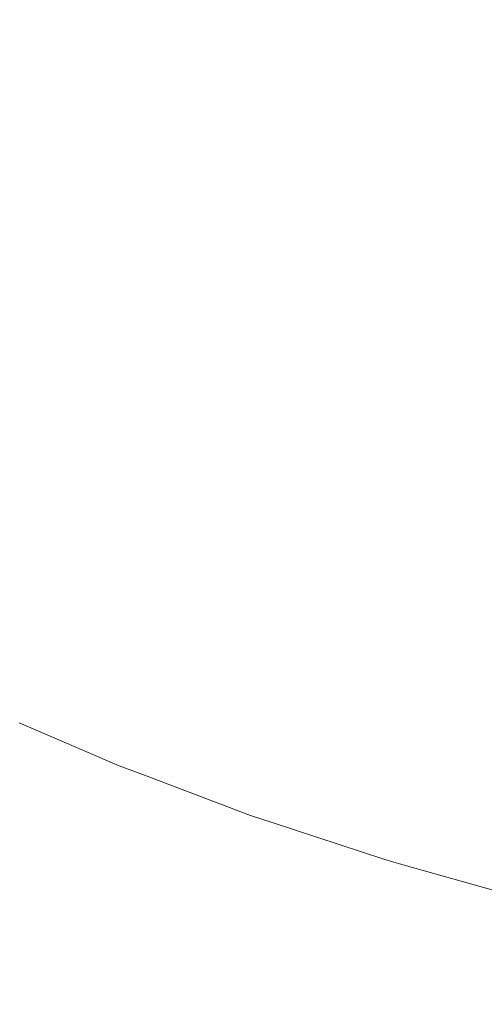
# Model space of a CAD drawing. Header units: centimetres. Extents: x -26 to 27.3, y -25.3 to -23.5.
# Tile 72 of 200: x -7.9712 to -7.9431, y -24.9599 to -24.9004. Entities that reach past the tile are written whole.
import ezdxf

# ---------------------------------------------------------------- set-up
doc = ezdxf.new("R2010")
doc.units = ezdxf.units.CM
doc.header["$LTSCALE"] = 2.54
doc.layers.add('Lucido design-1', color=7, linetype='Continuous')

# ---------------------------------------------------------------- blocks, each defined once
blk = doc.blocks.new('Gruppo-4-1')
at = {"color": 7, "linetype": 'Continuous', "lineweight": 9}
blk.add_3dface([(-25.890647, -23.559888, -349.282667), (-25.890647, -25.159888, -349.282667), (27.209353, -25.159888, -349.282667), (27.209353, -23.559888, -349.282667)], dxfattribs=at)
for points, invisible_edges in [([(-7.969589, -24.901201, -349.704102), (-7.975515, -24.897723, -349.704102), (-7.973775, -24.894896, -349.701598), (-7.96797, -24.898302, -349.701598)], 15), ([(-7.954542, -24.901241, -349.699231), (-7.960484, -24.898402, -349.699231), (-7.958898, -24.895256, -349.697008), (-7.953091, -24.898031, -349.697008)], 15), ([(-7.947172, -24.900556, -349.697008), (-7.953091, -24.898031, -349.697008), (-7.951602, -24.894736, -349.694931), (-7.945824, -24.897201, -349.694931)], 15), ([(-7.962026, -24.901459, -349.701598), (-7.96797, -24.898302, -349.701598), (-7.9663, -24.895313, -349.699231), (-7.960484, -24.898402, -349.699231)], 15), ([(-7.941151, -24.902829, -349.697008), (-7.947172, -24.900556, -349.697008), (-7.945824, -24.897201, -349.694931), (-7.939947, -24.899419, -349.694931)], 15), ([(-7.971155, -24.904003, -349.70674), (-7.977198, -24.900456, -349.70674), (-7.975515, -24.897723, -349.704102), (-7.969589, -24.901201, -349.704102)], 15), ([(-7.948486, -24.903825, -349.699231), (-7.954542, -24.901241, -349.699231), (-7.953091, -24.898031, -349.697008), (-7.947172, -24.900556, -349.697008)], 15), ([(-7.96352, -24.904424, -349.704102), (-7.969589, -24.901201, -349.704102), (-7.96797, -24.898302, -349.701598), (-7.962026, -24.901459, -349.701598)], 15), ([(-7.955953, -24.904361, -349.701598), (-7.962026, -24.901459, -349.701598), (-7.960484, -24.898402, -349.699231), (-7.954542, -24.901241, -349.699231)], 15), ([(-7.972664, -24.906705, -349.709506), (-7.978821, -24.903092, -349.709506), (-7.977198, -24.900456, -349.70674), (-7.971155, -24.904003, -349.70674)], 15), ([(-7.942325, -24.90615, -349.699231), (-7.948486, -24.903825, -349.699231), (-7.947172, -24.900556, -349.697008), (-7.941151, -24.902829, -349.697008)], 15), ([(-7.964966, -24.90729, -349.70674), (-7.971155, -24.904003, -349.70674), (-7.969589, -24.901201, -349.704102), (-7.96352, -24.904424, -349.704102)], 15), ([(-7.95732, -24.907386, -349.704102), (-7.96352, -24.904424, -349.704102), (-7.962026, -24.901459, -349.701598), (-7.955953, -24.904361, -349.701598)], 15), ([(-7.949762, -24.907002, -349.701598), (-7.955953, -24.904361, -349.701598), (-7.954542, -24.901241, -349.699231), (-7.948486, -24.903825, -349.699231)], 15), ([(-7.966359, -24.910054, -349.709506), (-7.972664, -24.906705, -349.709506), (-7.971155, -24.904003, -349.70674), (-7.964966, -24.90729, -349.70674)], 15), ([(-7.943465, -24.909379, -349.701598), (-7.949762, -24.907002, -349.701598), (-7.948486, -24.903825, -349.699231), (-7.942325, -24.90615, -349.699231)], 15), ([(-7.958643, -24.910312, -349.70674), (-7.964966, -24.90729, -349.70674), (-7.96352, -24.904424, -349.704102), (-7.95732, -24.907386, -349.704102)], 15), ([(-7.951, -24.910083, -349.704102), (-7.95732, -24.907386, -349.704102), (-7.955953, -24.904361, -349.701598), (-7.949762, -24.907002, -349.701598)], 15), ([(-7.937073, -24.911486, -349.701598), (-7.943465, -24.909379, -349.701598), (-7.942325, -24.90615, -349.699231), (-7.936071, -24.908212, -349.699231)], 15), ([(-7.967502, -24.91232, -349.711956), (-7.973902, -24.908921, -349.711956), (-7.972664, -24.906705, -349.709506), (-7.966359, -24.910054, -349.709506)], 15), ([(-7.944571, -24.912509, -349.704102), (-7.951, -24.910083, -349.704102), (-7.949762, -24.907002, -349.701598), (-7.943465, -24.909379, -349.701598)], 15), ([(-7.959918, -24.913132, -349.709506), (-7.966359, -24.910054, -349.709506), (-7.964966, -24.90729, -349.70674), (-7.958643, -24.910312, -349.70674)], 15), ([(-7.952197, -24.913062, -349.70674), (-7.958643, -24.910312, -349.70674), (-7.95732, -24.907386, -349.704102), (-7.951, -24.910083, -349.704102)], 15), ([(-7.968793, -24.914882, -349.714947), (-7.975301, -24.911426, -349.714947), (-7.973902, -24.908921, -349.711956), (-7.967502, -24.91232, -349.711956)], 15), ([(-7.938045, -24.91466, -349.704102), (-7.944571, -24.912509, -349.704102), (-7.943465, -24.909379, -349.701598), (-7.937073, -24.911486, -349.701598)], 15), ([(-7.960963, -24.915444, -349.711956), (-7.967502, -24.91232, -349.711956), (-7.966359, -24.910054, -349.709506), (-7.959918, -24.913132, -349.709506)], 15), ([(-7.945641, -24.915536, -349.70674), (-7.952197, -24.913062, -349.70674), (-7.951, -24.910083, -349.704102), (-7.944571, -24.912509, -349.704102)], 15), ([(-7.953351, -24.915934, -349.709506), (-7.959918, -24.913132, -349.709506), (-7.958643, -24.910312, -349.70674), (-7.952197, -24.913062, -349.70674)], 15), ([(-7.970027, -24.917329, -349.718051), (-7.976638, -24.913818, -349.718051), (-7.975301, -24.911426, -349.714947), (-7.968793, -24.914882, -349.714947)], 15), ([(-7.962145, -24.918059, -349.714947), (-7.968793, -24.914882, -349.714947), (-7.967502, -24.91232, -349.711956), (-7.960963, -24.915444, -349.711956)], 15), ([(-7.938986, -24.91773, -349.70674), (-7.945641, -24.915536, -349.70674), (-7.944571, -24.912509, -349.704102), (-7.938045, -24.91466, -349.704102)], 15), ([(-7.946672, -24.918454, -349.709506), (-7.953351, -24.915934, -349.709506), (-7.952197, -24.913062, -349.70674), (-7.945641, -24.915536, -349.70674)], 15), ([(-7.954298, -24.918289, -349.711956), (-7.960963, -24.915444, -349.711956), (-7.959918, -24.913132, -349.709506), (-7.953351, -24.915934, -349.709506)], 15), ([(-7.971201, -24.919658, -349.721263), (-7.977909, -24.916095, -349.721263), (-7.976638, -24.913818, -349.718051), (-7.970027, -24.917329, -349.718051)], 15), ([(-7.963274, -24.920556, -349.718051), (-7.970027, -24.917329, -349.718051), (-7.968793, -24.914882, -349.714947), (-7.962145, -24.918059, -349.714947)], 15), ([(-7.955367, -24.920951, -349.714947), (-7.962145, -24.918059, -349.714947), (-7.960963, -24.915444, -349.711956), (-7.954298, -24.918289, -349.711956)], 15), ([(-7.972313, -24.921863, -349.724578), (-7.979114, -24.918252, -349.724578), (-7.977909, -24.916095, -349.721263), (-7.971201, -24.919658, -349.721263)], 15), ([(-7.947518, -24.920847, -349.711956), (-7.954298, -24.918289, -349.711956), (-7.953351, -24.915934, -349.709506), (-7.946672, -24.918454, -349.709506)], 15), ([(-7.939892, -24.920689, -349.709506), (-7.946672, -24.918454, -349.709506), (-7.945641, -24.915536, -349.70674), (-7.938986, -24.91773, -349.70674)], 15), ([(-7.964348, -24.922932, -349.721263), (-7.971201, -24.919658, -349.721263), (-7.970027, -24.917329, -349.718051), (-7.963274, -24.920556, -349.718051)], 15), ([(-7.956389, -24.923494, -349.718051), (-7.963274, -24.920556, -349.718051), (-7.962145, -24.918059, -349.714947), (-7.955367, -24.920951, -349.714947)], 15), ([(-7.948473, -24.923552, -349.714947), (-7.955367, -24.920951, -349.714947), (-7.954298, -24.918289, -349.711956), (-7.947518, -24.920847, -349.711956)], 15), ([(-7.940635, -24.923116, -349.711956), (-7.947518, -24.920847, -349.711956), (-7.946672, -24.918454, -349.709506), (-7.939892, -24.920689, -349.709506)], 15), ([(-7.965365, -24.925184, -349.724578), (-7.972313, -24.921863, -349.724578), (-7.971201, -24.919658, -349.721263), (-7.964348, -24.922932, -349.721263)], 15), ([(-7.957362, -24.925913, -349.721263), (-7.964348, -24.922932, -349.721263), (-7.963274, -24.920556, -349.718051), (-7.956389, -24.923494, -349.718051)], 15), ([(-7.941475, -24.925859, -349.714947), (-7.948473, -24.923552, -349.714947), (-7.947518, -24.920847, -349.711956), (-7.940635, -24.923116, -349.711956)], 15), ([(-7.949386, -24.926137, -349.718051), (-7.956389, -24.923494, -349.718051), (-7.955367, -24.920951, -349.714947), (-7.948473, -24.923552, -349.714947)], 15), ([(-7.966325, -24.927306, -349.727989), (-7.973362, -24.923943, -349.727989), (-7.972313, -24.921863, -349.724578), (-7.965365, -24.925184, -349.724578)], 15), ([(-7.958283, -24.928206, -349.724578), (-7.965365, -24.925184, -349.724578), (-7.964348, -24.922932, -349.721263), (-7.957362, -24.925913, -349.721263)], 15), ([(-7.950255, -24.928595, -349.721263), (-7.957362, -24.925913, -349.721263), (-7.956389, -24.923494, -349.718051), (-7.949386, -24.926137, -349.718051)], 15), ([(-7.942278, -24.92848, -349.718051), (-7.949386, -24.926137, -349.718051), (-7.948473, -24.923552, -349.714947), (-7.941475, -24.925859, -349.714947)], 15), ([(-7.967225, -24.929297, -349.731491), (-7.974346, -24.925894, -349.731491), (-7.973362, -24.923943, -349.727989), (-7.966325, -24.927306, -349.727989)], 15), ([(-7.959151, -24.930367, -349.727989), (-7.966325, -24.927306, -349.727989), (-7.965365, -24.925184, -349.724578), (-7.958283, -24.928206, -349.724578)], 15), ([(-7.968064, -24.931153, -349.735076), (-7.975263, -24.927713, -349.735076), (-7.974346, -24.925894, -349.731491), (-7.967225, -24.929297, -349.731491)], 15), ([(-7.951078, -24.930925, -349.724578), (-7.958283, -24.928206, -349.724578), (-7.957362, -24.925913, -349.721263), (-7.950255, -24.928595, -349.721263)], 15), ([(-7.943041, -24.930973, -349.721263), (-7.950255, -24.928595, -349.721263), (-7.949386, -24.926137, -349.718051), (-7.942278, -24.92848, -349.718051)], 15), ([(-7.959966, -24.932394, -349.731491), (-7.967225, -24.929297, -349.731491), (-7.966325, -24.927306, -349.727989), (-7.959151, -24.930367, -349.727989)], 15), ([(-7.96884, -24.932871, -349.738739), (-7.976111, -24.929397, -349.738739), (-7.975263, -24.927713, -349.735076), (-7.968064, -24.931153, -349.735076)], 15), ([(-7.951854, -24.933121, -349.727989), (-7.959151, -24.930367, -349.727989), (-7.958283, -24.928206, -349.724578), (-7.951078, -24.930925, -349.724578)], 15), ([(-7.943765, -24.933335, -349.724578), (-7.951078, -24.930925, -349.724578), (-7.950255, -24.928595, -349.721263), (-7.943041, -24.930973, -349.721263)], 15), ([(-7.969554, -24.934449, -349.742473), (-7.976891, -24.930943, -349.742473), (-7.976111, -24.929397, -349.738739), (-7.96884, -24.932871, -349.738739)], 15), ([(-7.960725, -24.934284, -349.735076), (-7.968064, -24.931153, -349.735076), (-7.967225, -24.929297, -349.731491), (-7.959966, -24.932394, -349.731491)], 15), ([(-7.952582, -24.935181, -349.731491), (-7.959966, -24.932394, -349.731491), (-7.959151, -24.930367, -349.727989), (-7.951854, -24.933121, -349.727989)], 15), ([(-7.970202, -24.935885, -349.746272), (-7.9776, -24.93235, -349.746272), (-7.976891, -24.930943, -349.742473), (-7.969554, -24.934449, -349.742473)], 15), ([(-7.944447, -24.935563, -349.727989), (-7.951854, -24.933121, -349.727989), (-7.951078, -24.930925, -349.724578), (-7.943765, -24.933335, -349.724578)], 15), ([(-7.936355, -24.935433, -349.724578), (-7.943765, -24.933335, -349.724578), (-7.943041, -24.930973, -349.721263), (-7.935733, -24.933043, -349.721263)], 15), ([(-7.961428, -24.936034, -349.738739), (-7.96884, -24.932871, -349.738739), (-7.968064, -24.931153, -349.735076), (-7.960725, -24.934284, -349.735076)], 15), ([(-7.970786, -24.937175, -349.75013), (-7.978238, -24.933614, -349.75013), (-7.9776, -24.93235, -349.746272), (-7.970202, -24.935885, -349.746272)], 15), ([(-7.95326, -24.937101, -349.735076), (-7.960725, -24.934284, -349.735076), (-7.959966, -24.932394, -349.731491), (-7.952582, -24.935181, -349.731491)], 15), ([(-7.962074, -24.937641, -349.742473), (-7.969554, -24.934449, -349.742473), (-7.96884, -24.932871, -349.738739), (-7.961428, -24.936034, -349.738739)], 15), ([(-7.945086, -24.937652, -349.731491), (-7.952582, -24.935181, -349.731491), (-7.951854, -24.933121, -349.727989), (-7.944447, -24.935563, -349.727989)], 15), ([(-7.936942, -24.937688, -349.727989), (-7.944447, -24.935563, -349.727989), (-7.943765, -24.933335, -349.724578), (-7.936355, -24.935433, -349.724578)], 15), ([(-7.971303, -24.93832, -349.754038), (-7.978803, -24.934736, -349.754038), (-7.978238, -24.933614, -349.75013), (-7.970786, -24.937175, -349.75013)], 15), ([(-7.962661, -24.939102, -349.746272), (-7.970202, -24.935885, -349.746272), (-7.969554, -24.934449, -349.742473), (-7.962074, -24.937641, -349.742473)], 15), ([(-7.953889, -24.938879, -349.738739), (-7.961428, -24.936034, -349.738739), (-7.960725, -24.934284, -349.735076), (-7.95326, -24.937101, -349.735076)], 15), ([(-7.945683, -24.939599, -349.735076), (-7.95326, -24.937101, -349.735076), (-7.952582, -24.935181, -349.731491), (-7.945086, -24.937652, -349.731491)], 15), ([(-7.937493, -24.939802, -349.731491), (-7.945086, -24.937652, -349.731491), (-7.944447, -24.935563, -349.727989), (-7.936942, -24.937688, -349.727989)], 15), ([(-7.963189, -24.940417, -349.75013), (-7.970786, -24.937175, -349.75013), (-7.970202, -24.935885, -349.746272), (-7.962661, -24.939102, -349.746272)], 15), ([(-7.954466, -24.940512, -349.742473), (-7.962074, -24.937641, -349.742473), (-7.961428, -24.936034, -349.738739), (-7.953889, -24.938879, -349.738739)], 15), ([(-7.963658, -24.941582, -349.754038), (-7.971303, -24.93832, -349.754038), (-7.970786, -24.937175, -349.75013), (-7.963189, -24.940417, -349.75013)], 15), ([(-7.946235, -24.941402, -349.738739), (-7.953889, -24.938879, -349.738739), (-7.95326, -24.937101, -349.735076), (-7.945683, -24.939599, -349.735076)], 15), ([(-7.95499, -24.941997, -349.746272), (-7.962661, -24.939102, -349.746272), (-7.962074, -24.937641, -349.742473), (-7.954466, -24.940512, -349.742473)], 15), ([(-7.938006, -24.941773, -349.735076), (-7.945683, -24.939599, -349.735076), (-7.945086, -24.937652, -349.731491), (-7.937493, -24.939802, -349.731491)], 15), ([(-7.964065, -24.942597, -349.757992), (-7.971754, -24.939316, -349.757992), (-7.971303, -24.93832, -349.754038), (-7.963658, -24.941582, -349.754038)], 15), ([(-7.955462, -24.943333, -349.75013), (-7.963189, -24.940417, -349.75013), (-7.962661, -24.939102, -349.746272), (-7.95499, -24.941997, -349.746272)], 15), ([(-7.946742, -24.943058, -349.742473), (-7.954466, -24.940512, -349.742473), (-7.953889, -24.938879, -349.738739), (-7.946235, -24.941402, -349.738739)], 15), ([(-7.964412, -24.943459, -349.761983), (-7.972137, -24.940163, -349.761983), (-7.971754, -24.939316, -349.757992), (-7.964065, -24.942597, -349.757992)], 15), ([(-7.938481, -24.943598, -349.738739), (-7.946235, -24.941402, -349.738739), (-7.945683, -24.939599, -349.735076), (-7.938006, -24.941773, -349.735076)], 15), ([(-7.964697, -24.944169, -349.766006), (-7.972452, -24.94086, -349.766006), (-7.972137, -24.940163, -349.761983), (-7.964412, -24.943459, -349.761983)], 15), ([(-7.955881, -24.944517, -349.754038), (-7.963658, -24.941582, -349.754038), (-7.963189, -24.940417, -349.75013), (-7.955462, -24.943333, -349.75013)], 15), ([(-7.96492, -24.944725, -349.770053), (-7.972698, -24.941406, -349.770053), (-7.972452, -24.94086, -349.766006), (-7.964697, -24.944169, -349.766006)], 15), ([(-7.947203, -24.944564, -349.746272), (-7.95499, -24.941997, -349.746272), (-7.954466, -24.940512, -349.742473), (-7.946742, -24.943058, -349.742473)], 15), ([(-7.965082, -24.945126, -349.774117), (-7.972876, -24.9418, -349.774117), (-7.972698, -24.941406, -349.770053), (-7.96492, -24.944725, -349.770053)], 15), ([(-7.956245, -24.945548, -349.757992), (-7.964065, -24.942597, -349.757992), (-7.963658, -24.941582, -349.754038), (-7.955881, -24.944517, -349.754038)], 15), ([(-7.938918, -24.945274, -349.742473), (-7.946742, -24.943058, -349.742473), (-7.946235, -24.941402, -349.738739), (-7.938481, -24.943598, -349.738739)], 15), ([(-7.965285, -24.945631, -349.988627), (-7.9731, -24.942296, -349.988627), (-7.973035, -24.942151, -349.984639), (-7.965226, -24.945484, -349.984639)], 15), ([(-7.971282, -24.942878, -349.982667), (-7.965218, -24.945466, -349.982667), (-7.965226, -24.945484, -349.984639), (-7.973035, -24.942151, -349.984639)], 14), ([(-7.965218, -24.945464, -349.782122), (-7.973027, -24.942132, -349.782122), (-7.972986, -24.942042, -349.778192), (-7.965181, -24.945373, -349.778192)], 15), ([(-7.973027, -24.942132, -349.782122), (-7.965218, -24.945464, -349.782122), (-7.965218, -24.945466, -349.782667), (-7.971282, -24.942878, -349.782667)], 11), ([(-7.965181, -24.945373, -349.778192), (-7.972986, -24.942042, -349.778192), (-7.972876, -24.9418, -349.774117), (-7.965082, -24.945126, -349.774117)], 15), ([(-7.947618, -24.945919, -349.75013), (-7.955462, -24.943333, -349.75013), (-7.95499, -24.941997, -349.746272), (-7.947203, -24.944564, -349.746272)], 15), ([(-7.965581, -24.946369, -349.996586), (-7.973428, -24.943021, -349.996586), (-7.973231, -24.942585, -349.992612), (-7.965403, -24.945926, -349.992612)], 15), ([(-7.965403, -24.945926, -349.992612), (-7.973231, -24.942585, -349.992612), (-7.9731, -24.942296, -349.988627), (-7.965285, -24.945631, -349.988627)], 15), ([(-7.965218, -24.945466, -349.982667), (-7.971282, -24.942878, -349.982667), (-7.971282, -24.942878, -349.782667), (-7.965218, -24.945466, -349.782667)], 10), ([(-7.956555, -24.946425, -349.761983), (-7.964412, -24.943459, -349.761983), (-7.964065, -24.942597, -349.757992), (-7.956245, -24.945548, -349.757992)], 15), ([(-7.965819, -24.94696, -350.000543), (-7.973691, -24.943602, -350.000543), (-7.973428, -24.943021, -349.996586), (-7.965581, -24.946369, -349.996586)], 15), ([(-7.956809, -24.947146, -349.766006), (-7.964697, -24.944169, -349.766006), (-7.964412, -24.943459, -349.761983), (-7.956555, -24.946425, -349.761983)], 15), ([(-7.947986, -24.947119, -349.754038), (-7.955881, -24.944517, -349.754038), (-7.955462, -24.943333, -349.75013), (-7.947618, -24.945919, -349.75013)], 15), ([(-7.939315, -24.946798, -349.746272), (-7.947203, -24.944564, -349.746272), (-7.946742, -24.943058, -349.742473), (-7.938918, -24.945274, -349.742473)], 15), ([(-7.966116, -24.9477, -350.004477), (-7.974019, -24.944327, -350.004477), (-7.973691, -24.943602, -350.000543), (-7.965819, -24.94696, -350.000543)], 15), ([(-7.966472, -24.948586, -350.00838), (-7.974412, -24.945198, -350.00838), (-7.974019, -24.944327, -350.004477), (-7.966116, -24.9477, -350.004477)], 15), ([(-7.957009, -24.94771, -349.770053), (-7.96492, -24.944725, -349.770053), (-7.964697, -24.944169, -349.766006), (-7.956809, -24.947146, -349.766006)], 15), ([(-7.948306, -24.948165, -349.757992), (-7.956245, -24.945548, -349.757992), (-7.955881, -24.944517, -349.754038), (-7.947986, -24.947119, -349.754038)], 15), ([(-7.939672, -24.948169, -349.75013), (-7.947618, -24.945919, -349.75013), (-7.947203, -24.944564, -349.746272), (-7.939315, -24.946798, -349.746272)], 15), ([(-7.966887, -24.949618, -350.012247), (-7.974871, -24.946211, -350.012247), (-7.974412, -24.945198, -350.00838), (-7.966472, -24.948586, -350.00838)], 15), ([(-7.957242, -24.948369, -349.778192), (-7.965181, -24.945373, -349.778192), (-7.965082, -24.945126, -349.774117), (-7.957153, -24.948118, -349.774117)], 15), ([(-7.957153, -24.948118, -349.774117), (-7.965082, -24.945126, -349.774117), (-7.96492, -24.944725, -349.770053), (-7.957009, -24.94771, -349.770053)], 15), ([(-7.95744, -24.948931, -349.992612), (-7.965403, -24.945926, -349.992612), (-7.965285, -24.945631, -349.988627), (-7.957334, -24.948631, -349.988627)], 15), ([(-7.957334, -24.948631, -349.988627), (-7.965285, -24.945631, -349.988627), (-7.965226, -24.945484, -349.984639), (-7.957281, -24.948482, -349.984639)], 15), ([(-7.965226, -24.945484, -349.984639), (-7.965218, -24.945466, -349.982667), (-7.963691, -24.946042, -349.982667)], 9), ([(-7.963691, -24.946042, -349.982667), (-7.957275, -24.948463, -349.982667), (-7.957281, -24.948482, -349.984639), (-7.965226, -24.945484, -349.984639)], 14), ([(-7.957274, -24.948462, -349.782122), (-7.965218, -24.945464, -349.782122), (-7.965181, -24.945373, -349.778192), (-7.957242, -24.948369, -349.778192)], 15), ([(-7.965218, -24.945464, -349.782122), (-7.957274, -24.948462, -349.782122), (-7.957275, -24.948463, -349.782667), (-7.963691, -24.946042, -349.782667)], 11), ([(-7.963691, -24.946042, -349.782667), (-7.965218, -24.945466, -349.782667), (-7.965218, -24.945464, -349.782122)], 10), ([(-7.965218, -24.945466, -349.782667), (-7.963691, -24.946042, -349.782667), (-7.963691, -24.946042, -349.982667), (-7.965218, -24.945466, -349.982667)], 10), ([(-7.948578, -24.949054, -349.761983), (-7.956555, -24.946425, -349.761983), (-7.956245, -24.945548, -349.757992), (-7.948306, -24.948165, -349.757992)], 15), ([(-7.96736, -24.950795, -350.01607), (-7.975393, -24.947368, -350.01607), (-7.974871, -24.946211, -350.012247), (-7.966887, -24.949618, -350.012247)], 15), ([(-7.957812, -24.949982, -350.000543), (-7.965819, -24.94696, -350.000543), (-7.965581, -24.946369, -349.996586), (-7.957599, -24.949381, -349.996586)], 15), ([(-7.957599, -24.949381, -349.996586), (-7.965581, -24.946369, -349.996586), (-7.965403, -24.945926, -349.992612), (-7.95744, -24.948931, -349.992612)], 15), ([(-7.957275, -24.948463, -349.982667), (-7.963691, -24.946042, -349.982667), (-7.963691, -24.946042, -349.782667), (-7.957275, -24.948463, -349.782667)], 10), ([(-7.948802, -24.949785, -349.766006), (-7.956809, -24.947146, -349.766006), (-7.956555, -24.946425, -349.761983), (-7.948578, -24.949054, -349.761983)], 15), ([(-7.939988, -24.949384, -349.754038), (-7.947986, -24.947119, -349.754038), (-7.947618, -24.945919, -349.75013), (-7.939672, -24.948169, -349.75013)], 15), ([(-7.958077, -24.950733, -350.004477), (-7.966116, -24.9477, -350.004477), (-7.965819, -24.94696, -350.000543), (-7.957812, -24.949982, -350.000543)], 15), ([(-7.967891, -24.952116, -350.019843), (-7.975979, -24.948665, -350.019843), (-7.975393, -24.947368, -350.01607), (-7.96736, -24.950795, -350.01607)], 15), ([(-7.948978, -24.950358, -349.770053), (-7.957009, -24.94771, -349.770053), (-7.956809, -24.947146, -349.766006), (-7.948802, -24.949785, -349.766006)], 15), ([(-7.940263, -24.950442, -349.757992), (-7.948306, -24.948165, -349.757992), (-7.947986, -24.947119, -349.754038), (-7.939988, -24.949384, -349.754038)], 15), ([(-7.958395, -24.951634, -350.00838), (-7.966472, -24.948586, -350.00838), (-7.966116, -24.9477, -350.004477), (-7.958077, -24.950733, -350.004477)], 15), ([(-7.949182, -24.951026, -349.778192), (-7.957242, -24.948369, -349.778192), (-7.957153, -24.948118, -349.774117), (-7.949104, -24.950771, -349.774117)], 15), ([(-7.949104, -24.950771, -349.774117), (-7.957153, -24.948118, -349.774117), (-7.957009, -24.94771, -349.770053), (-7.948978, -24.950358, -349.770053)], 15), ([(-7.940498, -24.951342, -349.761983), (-7.948578, -24.949054, -349.761983), (-7.948306, -24.948165, -349.757992), (-7.940263, -24.950442, -349.757992)], 15), ([(-7.968478, -24.953579, -350.02356), (-7.976629, -24.950101, -350.02356), (-7.975979, -24.948665, -350.019843), (-7.967891, -24.952116, -350.019843)], 15), ([(-7.958766, -24.952683, -350.012247), (-7.966887, -24.949618, -350.012247), (-7.966472, -24.948586, -350.00838), (-7.958395, -24.951634, -350.00838)], 15), ([(-7.949357, -24.951595, -349.992612), (-7.95744, -24.948931, -349.992612), (-7.957334, -24.948631, -349.988627), (-7.949264, -24.951291, -349.988627)], 15), ([(-7.949264, -24.951291, -349.988627), (-7.957334, -24.948631, -349.988627), (-7.957281, -24.948482, -349.984639), (-7.949217, -24.95114, -349.984639)], 15), ([(-7.957281, -24.948482, -349.984639), (-7.957275, -24.948463, -349.982667), (-7.95597, -24.948894, -349.982667)], 9), ([(-7.95597, -24.948894, -349.982667), (-7.949212, -24.951121, -349.982667), (-7.949217, -24.95114, -349.984639), (-7.957281, -24.948482, -349.984639)], 14), ([(-7.95597, -24.948894, -349.782667), (-7.957275, -24.948463, -349.782667), (-7.957274, -24.948462, -349.782122)], 10), ([(-7.957275, -24.948463, -349.782667), (-7.95597, -24.948894, -349.782667), (-7.95597, -24.948894, -349.982667), (-7.957275, -24.948463, -349.982667)], 10), ([(-7.949211, -24.95112, -349.782122), (-7.957274, -24.948462, -349.782122), (-7.957242, -24.948369, -349.778192), (-7.949182, -24.951026, -349.778192)], 15), ([(-7.957274, -24.948462, -349.782122), (-7.949211, -24.95112, -349.782122), (-7.949212, -24.951121, -349.782667), (-7.95597, -24.948894, -349.782667)], 11), ([(-7.949683, -24.952662, -350.000543), (-7.957812, -24.949982, -350.000543), (-7.957599, -24.949381, -349.996586), (-7.949497, -24.952052, -349.996586)], 15), ([(-7.949497, -24.952052, -349.996586), (-7.957599, -24.949381, -349.996586), (-7.95744, -24.948931, -349.992612), (-7.949357, -24.951595, -349.992612)], 15), ([(-7.949212, -24.951121, -349.982667), (-7.95597, -24.948894, -349.982667), (-7.95597, -24.948894, -349.782667), (-7.949212, -24.951121, -349.782667)], 10), ([(-7.94069, -24.952082, -349.766006), (-7.948802, -24.949785, -349.766006), (-7.948578, -24.949054, -349.761983), (-7.940498, -24.951342, -349.761983)], 15), ([(-7.959188, -24.953879, -350.01607), (-7.96736, -24.950795, -350.01607), (-7.966887, -24.949618, -350.012247), (-7.958766, -24.952683, -350.012247)], 15), ([(-7.949916, -24.953423, -350.004477), (-7.958077, -24.950733, -350.004477), (-7.957812, -24.949982, -350.000543), (-7.949683, -24.952662, -350.000543)], 15), ([(-7.940841, -24.952662, -349.770053), (-7.948978, -24.950358, -349.770053), (-7.948802, -24.949785, -349.766006), (-7.94069, -24.952082, -349.766006)], 15), ([(-7.969122, -24.955182, -350.027215), (-7.97734, -24.951675, -350.027215), (-7.976629, -24.950101, -350.02356), (-7.968478, -24.953579, -350.02356)], 15), ([(-7.94095, -24.95308, -349.774117), (-7.949104, -24.950771, -349.774117), (-7.948978, -24.950358, -349.770053), (-7.940841, -24.952662, -349.770053)], 15), ([(-7.959663, -24.955221, -350.019843), (-7.967891, -24.952116, -350.019843), (-7.96736, -24.950795, -350.01607), (-7.959188, -24.953879, -350.01607)], 15), ([(-7.950196, -24.954336, -350.00838), (-7.958395, -24.951634, -350.00838), (-7.958077, -24.950733, -350.004477), (-7.949916, -24.953423, -350.004477)], 15), ([(-7.941087, -24.953607, -349.988627), (-7.949264, -24.951291, -349.988627), (-7.949217, -24.95114, -349.984639), (-7.941048, -24.953453, -349.984639)], 15), ([(-7.949217, -24.95114, -349.984639), (-7.949212, -24.951121, -349.982667), (-7.94813, -24.951427, -349.982667)], 9), ([(-7.94813, -24.951427, -349.982667), (-7.941043, -24.953435, -349.982667), (-7.941048, -24.953453, -349.984639), (-7.949217, -24.95114, -349.984639)], 14), ([(-7.94813, -24.951427, -349.782667), (-7.949212, -24.951121, -349.782667), (-7.949211, -24.95112, -349.782122)], 10), ([(-7.949212, -24.951121, -349.782667), (-7.94813, -24.951427, -349.782667), (-7.94813, -24.951427, -349.982667), (-7.949212, -24.951121, -349.982667)], 10), ([(-7.941042, -24.953433, -349.782122), (-7.949211, -24.95112, -349.782122), (-7.949182, -24.951026, -349.778192), (-7.941017, -24.953338, -349.778192)], 15), ([(-7.949211, -24.95112, -349.782122), (-7.941042, -24.953433, -349.782122), (-7.941043, -24.953435, -349.782667), (-7.94813, -24.951427, -349.782667)], 11), ([(-7.941017, -24.953338, -349.778192), (-7.949182, -24.951026, -349.778192), (-7.949104, -24.950771, -349.774117), (-7.94095, -24.95308, -349.774117)], 15), ([(-7.969822, -24.956922, -350.030801), (-7.978113, -24.953384, -350.030801), (-7.97734, -24.951675, -350.027215), (-7.969122, -24.955182, -350.027215)], 15), ([(-7.950522, -24.9554, -350.012247), (-7.958766, -24.952683, -350.012247), (-7.958395, -24.951634, -350.00838), (-7.950196, -24.954336, -350.00838)], 15), ([(-7.941288, -24.954377, -349.996586), (-7.949497, -24.952052, -349.996586), (-7.949357, -24.951595, -349.992612), (-7.941168, -24.953914, -349.992612)], 15), ([(-7.941168, -24.953914, -349.992612), (-7.949357, -24.951595, -349.992612), (-7.949264, -24.951291, -349.988627), (-7.941087, -24.953607, -349.988627)], 15), ([(-7.941043, -24.953435, -349.982667), (-7.94813, -24.951427, -349.982667), (-7.94813, -24.951427, -349.782667), (-7.941043, -24.953435, -349.782667)], 10), ([(-7.960188, -24.956708, -350.02356), (-7.968478, -24.953579, -350.02356), (-7.967891, -24.952116, -350.019843), (-7.959663, -24.955221, -350.019843)], 15), ([(-7.941448, -24.954993, -350.000543), (-7.949683, -24.952662, -350.000543), (-7.949497, -24.952052, -349.996586), (-7.941288, -24.954377, -349.996586)], 15), ([(-7.950893, -24.956613, -350.01607), (-7.959188, -24.953879, -350.01607), (-7.958766, -24.952683, -350.012247), (-7.950522, -24.9554, -350.012247)], 15), ([(-7.941649, -24.955764, -350.004477), (-7.949916, -24.953423, -350.004477), (-7.949683, -24.952662, -350.000543), (-7.941448, -24.954993, -350.000543)], 15), ([(-7.970575, -24.958798, -350.034311), (-7.978945, -24.955226, -350.034311), (-7.978113, -24.953384, -350.030801), (-7.969822, -24.956922, -350.030801)], 15), ([(-7.960763, -24.958336, -350.027215), (-7.969122, -24.955182, -350.027215), (-7.968478, -24.953579, -350.02356), (-7.960188, -24.956708, -350.02356)], 15), ([(-7.94189, -24.956689, -350.00838), (-7.950196, -24.954336, -350.00838), (-7.949916, -24.953423, -350.004477), (-7.941649, -24.955764, -350.004477)], 15), ([(-7.95131, -24.957975, -350.019843), (-7.959663, -24.955221, -350.019843), (-7.959188, -24.953879, -350.01607), (-7.950893, -24.956613, -350.01607)], 15), ([(-7.94217, -24.957765, -350.012247), (-7.950522, -24.9554, -350.012247), (-7.950196, -24.954336, -350.00838), (-7.94189, -24.956689, -350.00838)], 15), ([(-7.971382, -24.960806, -350.037741), (-7.979837, -24.957198, -350.037741), (-7.978945, -24.955226, -350.034311), (-7.970575, -24.958798, -350.034311)], 15), ([(-7.961388, -24.960105, -350.030801), (-7.969822, -24.956922, -350.030801), (-7.969122, -24.955182, -350.027215), (-7.960763, -24.958336, -350.027215)], 15), ([(-7.951772, -24.959482, -350.02356), (-7.960188, -24.956708, -350.02356), (-7.959663, -24.955221, -350.019843), (-7.95131, -24.957975, -350.019843)], 15), ([(-7.94249, -24.958993, -350.01607), (-7.950893, -24.956613, -350.01607), (-7.950522, -24.9554, -350.012247), (-7.94217, -24.957765, -350.012247)], 15), ([(-7.962061, -24.962011, -350.034311), (-7.970575, -24.958798, -350.034311), (-7.969822, -24.956922, -350.030801), (-7.961388, -24.960105, -350.030801)], 15), ([(-7.952278, -24.961133, -350.027215), (-7.960763, -24.958336, -350.027215), (-7.960188, -24.956708, -350.02356), (-7.951772, -24.959482, -350.02356)], 15), ([(-7.942849, -24.960371, -350.019843), (-7.95131, -24.957975, -350.019843), (-7.950893, -24.956613, -350.01607), (-7.94249, -24.958993, -350.01607)], 15), ([(-7.952827, -24.962927, -350.030801), (-7.961388, -24.960105, -350.030801), (-7.960763, -24.958336, -350.027215), (-7.952278, -24.961133, -350.027215)], 15), ([(-7.943246, -24.961896, -350.02356), (-7.951772, -24.959482, -350.02356), (-7.95131, -24.957975, -350.019843), (-7.942849, -24.960371, -350.019843)], 15), ([(-7.962782, -24.964051, -350.037741), (-7.971382, -24.960806, -350.037741), (-7.970575, -24.958798, -350.034311), (-7.962061, -24.962011, -350.034311)], 15), ([(-7.943681, -24.963568, -350.027215), (-7.952278, -24.961133, -350.027215), (-7.951772, -24.959482, -350.02356), (-7.943246, -24.961896, -350.02356)], 15)]:
    blk.add_3dface(points, dxfattribs=dict(at, invisible_edges=invisible_edges))

msp = doc.modelspace()

# ---------------------------------------------------------------- block references
at = {"layer": 'Lucido design-1', "color": 7}
msp.add_blockref('Gruppo-4-1', (0, 0), dxfattribs=at)

doc.saveas('drawing.dxf')
